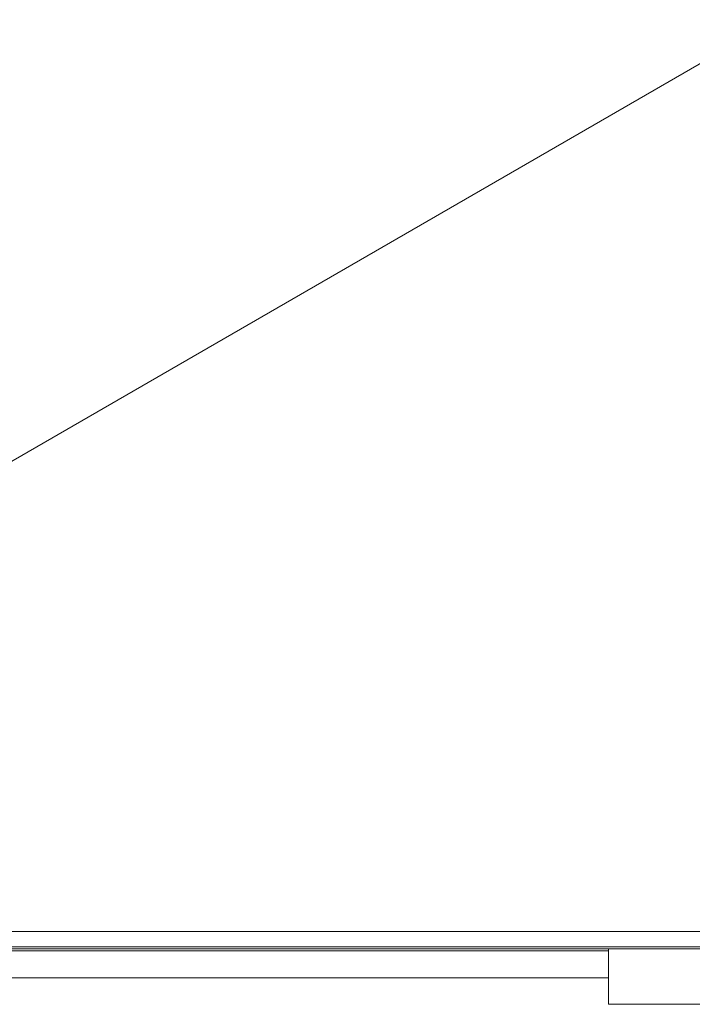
# Model space of a CAD drawing. Extents: x 0 to 59450, y 0 to 42050.
# Tile 130 of 256: x 32733 to 32830, y 6312 to 6454. Entities that reach past the tile are written whole.
import ezdxf

# ---------------------------------------------------------------- set-up
doc = ezdxf.new("R2010")
doc.units = 0
doc.header["$LTSCALE"] = 20
doc.header["$MEASUREMENT"] = 0
doc.layers.get('0').update_dxf_attribs({"linetype": 'CONTINUOUS'})

msp = doc.modelspace()

# ---------------------------------------------------------------- linework, layer by layer
at = {"color": 3, "linetype": 'Continuous', "lineweight": 13}
for p, q in [((32842.245, 6453.595), (32694.084, 6368.054)), ((32693.95, 6322.274), (32965.839, 6322.274)), ((32685.559, 6319.774), (32818.089, 6319.774)), ((32685.89, 6320.042), (33947.856, 6320.042)), ((32818.089, 6311.774), (32818.089, 6319.774)), ((32888.089, 6319.774), (32818.089, 6319.774)), ((32818.089, 6319.486), (32528.174, 6319.486)), ((32536.896, 6315.598), (32818.089, 6315.598)), ((32888.089, 6311.774), (32818.089, 6311.774))]:
    msp.add_line(p, q, dxfattribs=at)

doc.saveas('drawing.dxf')
